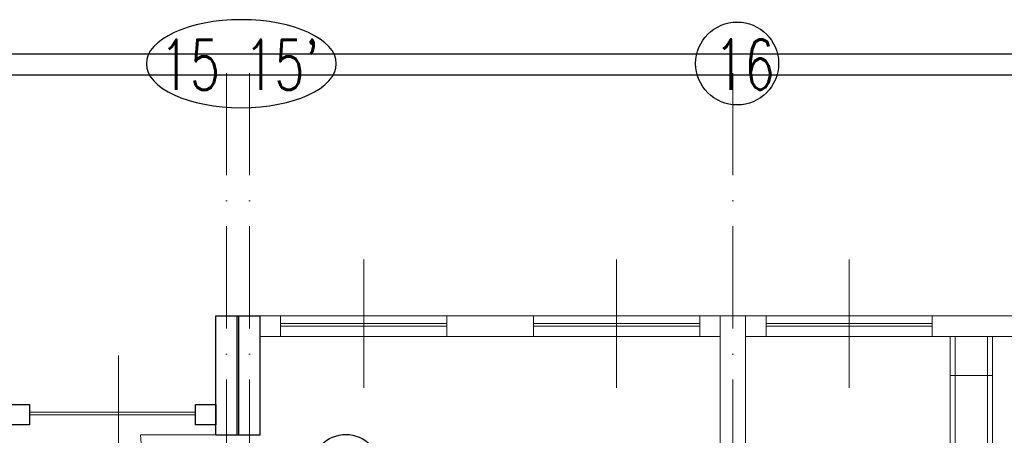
# Model space of a CAD drawing. Header units: millimetres. Extents: x -6513 to 30474, y -6915 to 65597.
# Tile 93 of 256: x 4972 to 6128, y 7036 to 7525. Entities that reach past the tile are written whole.
import ezdxf

# ---------------------------------------------------------------- set-up
doc = ezdxf.new("R2010")
doc.units = ezdxf.units.MM
doc.linetypes.add('ACAD_ISO10W100', pattern=[18, 12, -3, 0, -3])
doc.layers.get('0').update_dxf_attribs({"color": 8})
for name, color, linetype, lineweight in [('A_cienka', 8, 'Continuous', 5), ('A_linia przekroj', 8, 'Continuous', 25), ('A_osie', 8, 'ACAD_ISO10W100', 5), ('A_widok', 8, 'Continuous', 13), ('CH-KS-WEWN-PION-NR', 8, 'Continuous', 25), ('R-TABELKA', 8, 'Continuous', 25)]:
    doc.layers.add(name, color=color, linetype=linetype, lineweight=lineweight)
doc.layers.add('Tekst', color=8, linetype='Continuous')
doc.styles.add('SIMPLEXD', font='SIMPLEX.SHX', dxfattribs={"width": 0.6})

# ---------------------------------------------------------------- blocks, each defined once
blk = doc.blocks.new('drzwi schem')
at = {"color": 252}
blk.add_line((0, 0), (0, 1), dxfattribs=at)
at = {"color": 252, "ltscale": 10}
blk.add_line((0.5, -0.093), (0.5, 1.04), dxfattribs=at)
at = {"color": 252}
blk.add_arc((0, 0), 1, 0, 90, dxfattribs=at)

msp = doc.modelspace()

# ---------------------------------------------------------------- linework, layer by layer
at = {"layer": 'A_cienka', "ltscale": 10}
for p, q in [((5376.054, 7092.253), (5376.054, 7243.05)), ((5673.054, 7092.253), (5673.054, 7243.05)), ((5946.054, 7092.253), (5946.054, 7243.05)), ((5088.178, 6979.3), (5088.178, 7130.097))]:
    msp.add_line(p, q, dxfattribs=at)
at = {"layer": 'A_cienka'}
for p, q in [((5254.554, 7176.652), (7529.554, 7176.652)), ((5473.554, 7167.652), (5278.554, 7167.652)), ((5575.554, 7167.652), (5770.554, 7167.652)), ((6043.554, 7167.652), (5848.554, 7167.652)), ((5473.554, 7164.652), (5278.554, 7164.652)), ((5575.554, 7164.652), (5770.554, 7164.652)), ((6043.554, 7164.652), (5848.554, 7164.652)), ((5254.554, 7152.652), (5794.554, 7152.652)), ((5824.554, 7152.652), (6364.554, 7152.652)), ((6064.554, 7106.773), (6114.554, 7106.773)), ((4983.554, 7063.699), (5178.554, 7063.699)), ((4983.554, 7060.699), (5178.554, 7060.699))]:
    msp.add_line(p, q, dxfattribs=at)
at = {"layer": 'A_linia przekroj'}
for p, q in [((5202.554, 7037.029), (5202.554, 7176.652)), ((5202.554, 7176.652), (5254.554, 7176.652)), ((5227.554, 7037.029), (5227.554, 7176.652)), ((5229.554, 7037.029), (5229.554, 7176.652)), ((5254.554, 7037.029), (5254.554, 7176.652)), ((5202.554, 7037.029), (5202.554, 7152.652)), ((5202.554, 7037.029), (5254.554, 7037.029))]:
    msp.add_line(p, q, dxfattribs=at)
for points in [[(4881.554, 7072.699), (4983.554, 7072.699), (4983.554, 7048.699), (4881.554, 7048.699)], [(5202.554, 7048.699), (5178.554, 7048.699), (5178.554, 7072.699), (5202.554, 7072.699)]]:
    msp.add_lwpolyline(points, close=True, dxfattribs=at)
at = {"layer": 'A_osie', "ltscale": 10}
for p, q in [((5215.054, 5721.209), (5215.054, 7473.268)), ((5215.054, 5721.209), (5215.054, 7473.268)), ((5242.054, 5721.209), (5242.054, 7473.268)), ((5242.054, 5721.209), (5242.054, 7473.268)), ((5809.554, 5721.209), (5809.554, 7473.268)), ((5809.554, 5721.209), (5809.554, 7473.268))]:
    msp.add_line(p, q, dxfattribs=at)
at = {"layer": 'A_widok', "ltscale": 5}
for p, q in [((5794.554, 6550.652), (5794.554, 7176.652)), ((5824.554, 6550.652), (5824.554, 7176.652)), ((6064.554, 7152.652), (6064.554, 6556.652)), ((6070.554, 7152.652), (6070.554, 6556.652)), ((6108.554, 7152.652), (6108.554, 6556.652)), ((6114.554, 7152.652), (6114.554, 6753.652))]:
    msp.add_line(p, q, dxfattribs=at)
for points in [[(5254.554, 7152.652), (5278.554, 7152.652), (5278.554, 7176.652), (5254.554, 7176.652)], [(5473.554, 7176.652), (5575.554, 7176.652), (5575.554, 7152.652), (5473.554, 7152.652)], [(5794.554, 7152.652), (5770.554, 7152.652), (5770.554, 7176.652), (5794.554, 7176.652)], [(5824.554, 7152.652), (5848.554, 7152.652), (5848.554, 7176.652), (5824.554, 7176.652)], [(6043.554, 7176.652), (6145.554, 7176.652), (6145.554, 7152.652), (6043.554, 7152.652)]]:
    msp.add_lwpolyline(points, close=True, dxfattribs=at)
at = {"layer": 'CH-KS-WEWN-PION-NR', "extrusion": (-1.29885e-05, -7.54363e-06, 1)}
msp.add_circle((5355.142, 6997.426, -0.122), 40, dxfattribs=at)
at = {"layer": 'R-TABELKA'}
for p, q in [((-3151.084, 7484.806), (8312.828, 7484.806)), ((-3026.084, 7459.806), (8287.828, 7459.806))]:
    msp.add_line(p, q, dxfattribs=at)
at = {"layer": 'Tekst'}
msp.add_circle((5814.565, 7473.268), 48.725, dxfattribs=at)
at = {"layer": 'Tekst', "extrusion": (0, 0, -1)}
msp.add_ellipse((5232.416, 7473.031), major_axis=(111.531, 0), ratio=0.46389876, dxfattribs=at)

# ---------------------------------------------------------------- block references
at = {"layer": 'A_widok', "ltscale": 5, "xscale": -100, "yscale": 100, "zscale": 100, "rotation": 89.99999999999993}
msp.add_blockref('drzwi schem', (5214.104, 7037.029), dxfattribs=at)

# ---------------------------------------------------------------- texts
at = {"layer": 'Tekst', "style": 'SIMPLEXD', "width": 0.7}
for s, p in [("15 15'", (5136.518, 7442.168)), ('16', (5787.723, 7442.499))]:
    msp.add_text(s, height=59.049, dxfattribs=at).set_placement(p)

doc.saveas('drawing.dxf')
